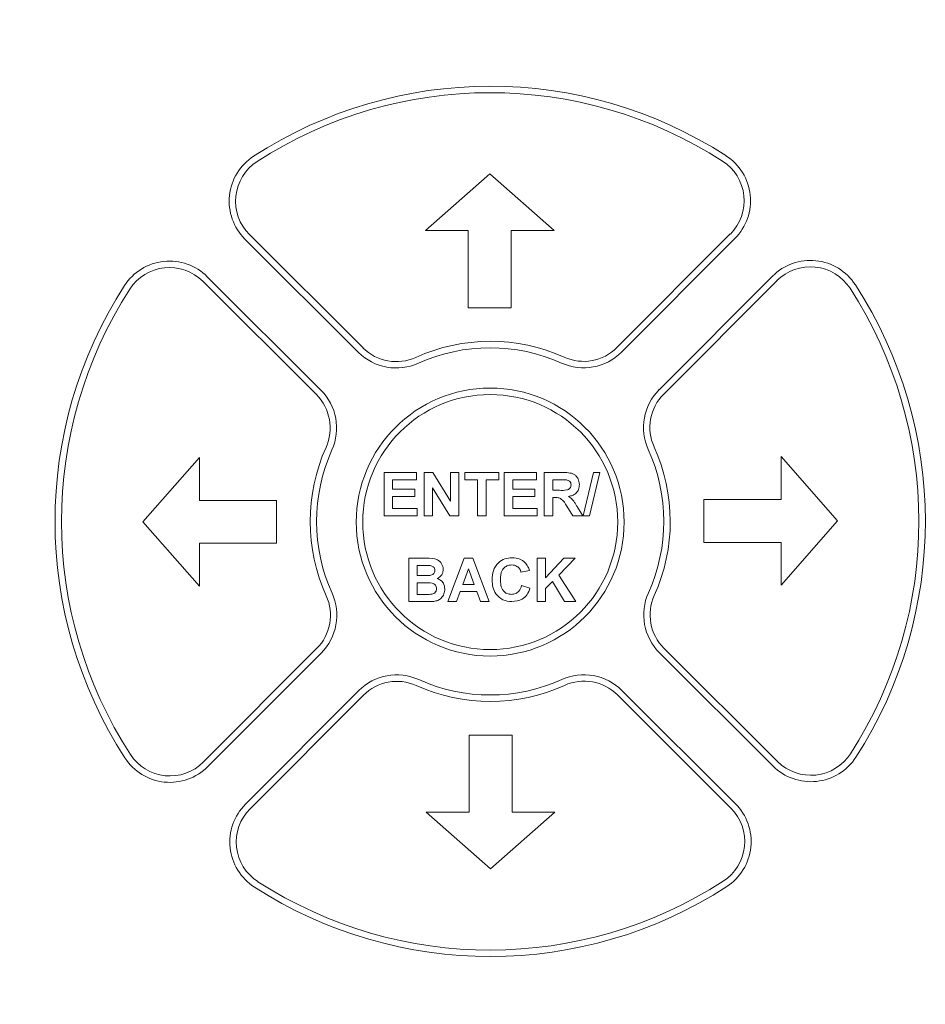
# Paper-space layout '5' of a CAD drawing. Header units: inches. Extents: x 1 to 109, y 1 to 85.
# Tile 31 of 58: x 53.09 to 54.41, y 56.39 to 57.83. Entities that reach past the tile are written whole.
import ezdxf

# ---------------------------------------------------------------- set-up
doc = ezdxf.new("R2010")
doc.units = ezdxf.units.IN
doc.header["$MEASUREMENT"] = 0
doc.layers.add('FORMAT', color=7, linetype='Continuous')
doc.styles.add('SLDTEXTSTYLE0', font='GOTHIC.TTF', dxfattribs={"width": 0.913})
doc.dimstyles.new('SLDDIMSTYLE11', dxfattribs={"dimtxt": 0.625, "dimasz": 0.65, "dimexe": 0, "dimexo": 0.0625, "dimgap": 0.15625, "dimtad": 0, "dimtih": 1, "dimtoh": 1, "dimlfac": 1.6, "dimrnd": 1e-09, "dimzin": 12, "dimdsep": 46, "dimtxsty": 'SLDTEXTSTYLE0', "dimblk1": 'NONE', "dimblk2": 'NONE', "dimsah": 1, "dimcen": 0.09, "dimadec": 0, "dimazin": 3, "dimtfac": 1, "dimtofl": 0, "dimtmove": 0, "dimatfit": 3, "dimldrblk": 'NONE', "dimfxl": 1, "dimfrac": 2, "dimtolj": 1, "dimtzin": 12, "dimarcsym": 0})

# ---------------------------------------------------------------- blocks, each defined once
blk = doc.blocks.new('_D_139')
at = {"layer": 'FORMAT', "color": 1, "ltscale": 5}
blk.add_line((53.3865, 69.233), (40.4804, 69.233), dxfattribs=at)
at = {"layer": 'FORMAT', "color": 1, "ltscale": 5, "insert": (37.8944, 69.5353), "char_height": 0.625, "attachment_point": 1, "style": 'SLDTEXTSTYLE0'}
blk.add_mtext('39.56', dxfattribs=at)
blk = doc.blocks.new('_NONE')

psp = doc.layouts.new('5')

# ---------------------------------------------------------------- linework, layer by layer
at = {"color": 7, "linetype": 'Continuous', "lineweight": 15, "ltscale": 5}
for p, q in [((53.7734, 57.601), (53.6797, 57.5185)), ((53.8672, 57.5185), (53.7734, 57.601)), ((53.4165, 57.5061), (53.582, 57.3409)), ((53.4231, 57.5127), (53.5887, 57.3475)), ((53.6797, 57.5185), (53.7422, 57.5185)), ((53.7422, 57.5185), (53.7422, 57.406)), ((53.8047, 57.406), (53.8047, 57.5185)), ((53.8047, 57.5185), (53.8672, 57.5185)), ((53.9589, 57.3479), (54.1241, 57.5135)), ((53.9656, 57.3413), (54.1308, 57.5068)), ((53.5273, 57.286), (53.3617, 57.4512)), ((54.1856, 57.4521), (54.0204, 57.2865)), ((53.5207, 57.2794), (53.3551, 57.4446)), ((54.1923, 57.4455), (54.0271, 57.2799)), ((53.7422, 57.406), (53.8047, 57.406)), ((53.3501, 57.1876), (53.2676, 57.0939)), ((53.3501, 57.1251), (53.3501, 57.1876)), ((54.2806, 57.0951), (54.1981, 57.1889)), ((54.1981, 57.1889), (54.1981, 57.1264)), ((53.6197, 57.1026), (53.6197, 57.1658)), ((53.6197, 57.1658), (53.6667, 57.1658)), ((53.6667, 57.1658), (53.6667, 57.1552)), ((53.678, 57.1026), (53.678, 57.1658)), ((53.678, 57.1658), (53.6907, 57.1658)), ((53.6907, 57.1658), (53.7161, 57.1242)), ((53.7161, 57.1242), (53.7161, 57.1658)), ((53.7161, 57.1658), (53.7283, 57.1658)), ((53.7283, 57.1658), (53.7283, 57.1026)), ((53.7372, 57.1552), (53.7372, 57.1658)), ((53.7372, 57.1658), (53.7866, 57.1658)), ((53.7866, 57.1658), (53.7866, 57.1552)), ((53.7947, 57.1026), (53.7947, 57.1658)), ((53.7947, 57.1658), (53.8417, 57.1658)), ((53.8417, 57.1658), (53.8417, 57.1552)), ((53.853, 57.1026), (53.853, 57.1658)), ((53.853, 57.1658), (53.8796, 57.1658)), ((53.9095, 57.1026), (53.9249, 57.1658)), ((53.9341, 57.1658), (53.9187, 57.1026)), ((53.9249, 57.1658), (53.9341, 57.1658)), ((53.6667, 57.1552), (53.6319, 57.1552)), ((53.6319, 57.1552), (53.6319, 57.1415)), ((53.7558, 57.1552), (53.7372, 57.1552)), ((53.7558, 57.1026), (53.7558, 57.1552)), ((53.768, 57.1552), (53.768, 57.1026)), ((53.7866, 57.1552), (53.768, 57.1552)), ((53.8417, 57.1552), (53.8069, 57.1552)), ((53.8069, 57.1552), (53.8069, 57.1415)), ((53.8755, 57.1552), (53.8652, 57.1552)), ((53.8652, 57.1552), (53.8652, 57.1398)), ((53.6319, 57.1415), (53.6643, 57.1415)), ((53.6643, 57.1415), (53.6643, 57.1309)), ((53.7152, 57.1026), (53.6902, 57.1435)), ((53.6902, 57.1435), (53.6902, 57.1026)), ((53.8069, 57.1415), (53.8393, 57.1415)), ((53.8393, 57.1415), (53.8393, 57.1309)), ((53.8652, 57.1398), (53.875, 57.1398)), ((53.4626, 57.1251), (53.3501, 57.1251)), ((53.4626, 57.0626), (53.4626, 57.1251)), ((53.6319, 57.1309), (53.6319, 57.1131)), ((53.6643, 57.1309), (53.6319, 57.1309)), ((53.8393, 57.1309), (53.8069, 57.1309)), ((53.8069, 57.1309), (53.8069, 57.1131)), ((53.8679, 57.1293), (53.8652, 57.1293)), ((53.8652, 57.1293), (53.8652, 57.1026)), ((54.0856, 57.1264), (54.0856, 57.0639)), ((54.1981, 57.1264), (54.0856, 57.1264)), ((53.6319, 57.1131), (53.6675, 57.1131)), ((53.6675, 57.1131), (53.6675, 57.1026)), ((53.8069, 57.1131), (53.8425, 57.1131)), ((53.8425, 57.1131), (53.8425, 57.1026)), ((53.8947, 57.1026), (53.8858, 57.1169)), ((53.9013, 57.1151), (53.909, 57.1026)), ((53.2676, 57.0939), (53.3501, 57.0001)), ((53.6675, 57.1026), (53.6197, 57.1026)), ((53.6902, 57.1026), (53.678, 57.1026)), ((53.7283, 57.1026), (53.7152, 57.1026)), ((53.768, 57.1026), (53.7558, 57.1026)), ((53.8425, 57.1026), (53.7947, 57.1026)), ((53.8652, 57.1026), (53.853, 57.1026)), ((53.909, 57.1026), (53.8947, 57.1026)), ((53.9187, 57.1026), (53.9095, 57.1026)), ((54.1981, 57.0014), (54.2806, 57.0951)), ((53.3501, 57.0001), (53.3501, 57.0626)), ((53.3501, 57.0626), (53.4626, 57.0626)), ((54.0856, 57.0639), (54.1981, 57.0639)), ((54.1981, 57.0639), (54.1981, 57.0014)), ((53.6554, 57.0407), (53.6808, 57.0407)), ((53.6554, 56.9775), (53.6554, 57.0407)), ((53.7121, 56.9775), (53.736, 57.0407)), ((53.736, 57.0407), (53.7488, 57.0407)), ((53.7488, 57.0407), (53.7728, 56.9775)), ((53.8425, 56.9775), (53.8425, 57.0407)), ((53.8425, 57.0407), (53.8547, 57.0407)), ((53.8547, 57.0407), (53.8547, 57.0124)), ((53.8547, 57.0124), (53.8813, 57.0407)), ((53.898, 57.0407), (53.874, 57.0163)), ((53.8813, 57.0407), (53.898, 57.0407)), ((53.6752, 57.0302), (53.6675, 57.0302)), ((53.6675, 57.0302), (53.6675, 57.0156)), ((53.7425, 57.0253), (53.7342, 57.0026)), ((53.7508, 57.0026), (53.7425, 57.0253)), ((53.8312, 57.0229), (53.819, 57.0204)), ((53.6675, 57.0156), (53.6763, 57.0156)), ((53.6783, 57.005), (53.6675, 57.005)), ((53.6675, 57.005), (53.6675, 56.988)), ((53.7342, 57.0026), (53.7508, 57.0026)), ((53.8648, 57.0069), (53.8547, 56.9966)), ((53.8826, 56.9775), (53.8648, 57.0069)), ((53.874, 57.0163), (53.8988, 56.9775)), ((53.7304, 56.9921), (53.725, 56.9775)), ((53.7546, 56.9921), (53.7304, 56.9921)), ((53.76, 56.9775), (53.7546, 56.9921)), ((53.8198, 57.001), (53.832, 56.9969)), ((53.8547, 56.9966), (53.8547, 56.9775)), ((53.6768, 56.9775), (53.6554, 56.9775)), ((53.6675, 56.988), (53.6799, 56.988)), ((53.725, 56.9775), (53.7121, 56.9775)), ((53.7728, 56.9775), (53.76, 56.9775)), ((53.8547, 56.9775), (53.8425, 56.9775)), ((53.8988, 56.9775), (53.8826, 56.9775)), ((53.3558, 56.7436), (53.5211, 56.9091)), ((53.3625, 56.7369), (53.5277, 56.9025)), ((54.0208, 56.903), (54.1864, 56.7378)), ((54.0274, 56.9096), (54.193, 56.7444)), ((53.5825, 56.8477), (53.4173, 56.6822)), ((54.1316, 56.6829), (53.9661, 56.8481)), ((53.5892, 56.8411), (53.424, 56.6756)), ((54.125, 56.6763), (53.9595, 56.8415)), ((53.8059, 56.783), (53.7434, 56.783)), ((53.7434, 56.783), (53.7434, 56.6705)), ((53.8059, 56.6705), (53.8059, 56.783)), ((53.7434, 56.6705), (53.6809, 56.6705)), ((53.6809, 56.6705), (53.7747, 56.588)), ((53.7747, 56.588), (53.8684, 56.6705)), ((53.8684, 56.6705), (53.8059, 56.6705))]:
    psp.add_line(p, q, dxfattribs=at)
at = {"color": 7, "linetype": 'Continuous', "lineweight": 15, "ltscale": 25}
for radius in [0.1953, 0.1859]:
    psp.add_circle((53.7741, 57.0935), radius, dxfattribs=at)
for centre, radius, start, end in [((53.7741, 57.0945), 0.6344, 57.1891, 122.9312), ((53.7741, 57.0945), 0.625, 57.1891, 122.9312), ((53.4717, 57.5614), 0.0781, 122.9312, 225.0602), ((54.0755, 57.562), 0.0781, 315.0602, 57.1891), ((53.4717, 57.5614), 0.0688, 122.9312, 225.0602), ((54.0755, 57.562), 0.0688, 315.0602, 57.1891), ((53.3065, 57.3959), 0.0781, 45.0602, 147.1891), ((53.3065, 57.3959), 0.0687, 45.0602, 147.1891), ((54.2409, 57.3969), 0.0781, 32.9312, 135.0602), ((54.2409, 57.3969), 0.0688, 32.9312, 135.0602), ((53.7741, 57.0945), 0.6344, 147.1891, 212.9312), ((53.7741, 57.0945), 0.625, 327.1891, 32.9312), ((53.7741, 57.0945), 0.6344, 327.1891, 32.9312), ((53.7741, 57.0945), 0.625, 147.1891, 212.9312), ((53.6372, 57.3962), 0.0688, 225.0602, 294.3996), ((53.7741, 57.0945), 0.2625, 65.7207, 114.3996), ((53.7741, 57.0945), 0.2531, 65.7207, 114.3996), ((53.9103, 57.3965), 0.0687, 245.7207, 315.0602), ((53.6372, 57.3962), 0.0781, 225.0602, 294.3996), ((53.9103, 57.3965), 0.0781, 245.7207, 315.0602), ((53.4721, 57.2307), 0.0687, 335.7207, 45.0602), ((53.4721, 57.2307), 0.0781, 335.7207, 45.0602), ((54.0757, 57.2314), 0.0781, 135.0602, 204.3996), ((54.0757, 57.2314), 0.0688, 135.0602, 204.3996), ((53.7741, 57.0945), 0.2625, 155.7207, 204.3996), ((53.7741, 57.0945), 0.2531, 155.7207, 204.3996), ((53.7741, 57.0945), 0.2531, 335.7207, 24.3996), ((53.7741, 57.0945), 0.2625, 335.7207, 24.3996), ((53.4724, 56.9577), 0.0781, 315.0602, 24.3996), ((54.076, 56.9583), 0.0781, 155.7207, 225.0602), ((53.4724, 56.9577), 0.0688, 315.0602, 24.3996), ((54.076, 56.9583), 0.0688, 155.7207, 225.0602), ((53.6378, 56.7926), 0.0781, 65.7207, 135.0602), ((53.6378, 56.7926), 0.0687, 65.7207, 135.0602), ((53.7741, 57.0945), 0.2531, 245.7207, 294.3996), ((53.9109, 56.7928), 0.0781, 45.0602, 114.3996), ((53.9109, 56.7928), 0.0688, 45.0602, 114.3996), ((53.7741, 57.0945), 0.2625, 245.7207, 294.3996), ((53.3072, 56.7921), 0.0781, 212.9312, 315.0602), ((53.3072, 56.7921), 0.0687, 212.9312, 315.0602), ((54.2416, 56.7931), 0.0781, 225.0602, 327.1891), ((54.2416, 56.7931), 0.0688, 225.0602, 327.1891), ((53.4726, 56.627), 0.0781, 135.0602, 237.1891), ((53.4726, 56.627), 0.0687, 135.0602, 237.1891), ((54.0764, 56.6276), 0.0688, 302.9312, 45.0602), ((54.0764, 56.6276), 0.0781, 302.9312, 45.0602), ((53.7741, 57.0945), 0.6344, 237.1891, 302.9312), ((53.7741, 57.0945), 0.625, 237.1891, 302.9312)]:
    psp.add_arc(centre, radius, start, end, dxfattribs=at)
at = {"color": 7, "linetype": 'Continuous', "lineweight": 15, "ltscale": 5}
for points, knots in [([(53.8796, 57.1658), (53.8824, 57.1657), (53.8882, 57.1656), (53.8955, 57.1641), (53.8999, 57.1603), (53.9032, 57.1555), (53.9037, 57.1512), (53.9041, 57.1483)], [0, 0, 0, 0, 0.2511318, 0.5005485, 0.625742, 0.7510521, 1, 1, 1, 1]), ([(53.875, 57.1398), (53.8786, 57.1397), (53.883, 57.1396), (53.8883, 57.141), (53.8904, 57.1426), (53.8918, 57.145), (53.8919, 57.1468), (53.8919, 57.1477)], [0, 0, 0, 0, 0.500884, 0.62571, 0.750366, 0.875018, 1, 1, 1, 1]), ([(53.8852, 57.155), (53.8834, 57.1551), (53.8802, 57.1553), (53.8769, 57.1552), (53.8755, 57.1552)], [0, 0, 0, 0, 0.559892, 1, 1, 1, 1]), ([(53.8919, 57.1477), (53.8919, 57.1487), (53.8917, 57.1508), (53.8894, 57.1539), (53.8868, 57.1546), (53.8852, 57.155)], [0, 0, 0, 0, 0.281104, 0.561281, 1, 1, 1, 1]), ([(53.9041, 57.1483), (53.9039, 57.1458), (53.9035, 57.141), (53.8994, 57.1352), (53.8939, 57.132), (53.8901, 57.1313), (53.8882, 57.1309)], [0, 0, 0, 0, 0.279946, 0.558974, 0.779178, 1, 1, 1, 1]), ([(53.8858, 57.1169), (53.8835, 57.1208), (53.8803, 57.1261), (53.873, 57.1294), (53.8696, 57.1293), (53.8679, 57.1293)], [0, 0, 0, 0, 0.5609874, 0.7792888, 1, 1, 1, 1]), ([(53.8882, 57.1309), (53.8902, 57.1295), (53.8933, 57.1273), (53.8966, 57.1229), (53.899, 57.1191), (53.9005, 57.1164), (53.9013, 57.1151)], [0, 0, 0, 0, 0.339556, 0.5595854, 0.779794, 1, 1, 1, 1]), ([(53.6808, 57.0407), (53.6866, 57.0408), (53.6953, 57.0411), (53.7028, 57.0341), (53.7053, 57.029), (53.7055, 57.0262), (53.7056, 57.0248)], [0, 0, 0, 0, 0.4993465, 0.7486594, 0.8742852, 1, 1, 1, 1]), ([(53.7769, 57.009), (53.7772, 57.0136), (53.7777, 57.0229), (53.7848, 57.0342), (53.7952, 57.0407), (53.8025, 57.0412), (53.8061, 57.0415)], [0, 0, 0, 0, 0.280692, 0.559621, 0.779537, 1, 1, 1, 1]), ([(53.8061, 57.0415), (53.81, 57.0412), (53.817, 57.0407), (53.8224, 57.0365), (53.8248, 57.0346)], [0, 0, 0, 0, 0.559907, 1, 1, 1, 1]), ([(53.8248, 57.0346), (53.8264, 57.0326), (53.8293, 57.0291), (53.8306, 57.0248), (53.8312, 57.0229)], [0, 0, 0, 0, 0.558924, 1, 1, 1, 1]), ([(53.6867, 57.03), (53.6845, 57.03), (53.6807, 57.0302), (53.6769, 57.0302), (53.6752, 57.0302)], [0, 0, 0, 0, 0.559962, 1, 1, 1, 1]), ([(53.686, 57.0158), (53.6871, 57.016), (53.6892, 57.0163), (53.6918, 57.018), (53.6932, 57.0204), (53.6934, 57.0221), (53.6934, 57.023)], [0, 0, 0, 0, 0.2805021, 0.5599444, 0.7797514, 1, 1, 1, 1]), ([(53.6934, 57.023), (53.6933, 57.024), (53.6932, 57.026), (53.6909, 57.0291), (53.6883, 57.0296), (53.6867, 57.03)], [0, 0, 0, 0, 0.281048, 0.561088, 1, 1, 1, 1]), ([(53.7056, 57.0248), (53.7055, 57.0232), (53.7052, 57.02), (53.7026, 57.0148), (53.6991, 57.0125), (53.697, 57.0111)], [0, 0, 0, 0, 0.280937, 0.561824, 1, 1, 1, 1]), ([(53.8053, 57.031), (53.8034, 57.0308), (53.7996, 57.0305), (53.7946, 57.0276), (53.7895, 57.0209), (53.7892, 57.0144), (53.789, 57.0099)], [0, 0, 0, 0, 0.187154, 0.37397, 0.560731, 1, 1, 1, 1]), ([(53.819, 57.0204), (53.8185, 57.0221), (53.8173, 57.0255), (53.8136, 57.0289), (53.8094, 57.0307), (53.8067, 57.0309), (53.8053, 57.031)], [0, 0, 0, 0, 0.279805, 0.559243, 0.779498, 1, 1, 1, 1]), ([(53.6763, 57.0156), (53.6781, 57.0156), (53.6814, 57.0156), (53.6846, 57.0157), (53.686, 57.0158)], [0, 0, 0, 0, 0.560003, 1, 1, 1, 1]), ([(53.6959, 56.9964), (53.6958, 56.9973), (53.6957, 56.9992), (53.6943, 57.0017), (53.6921, 57.0035), (53.6868, 57.0054), (53.6821, 57.0052), (53.6783, 57.005)], [0, 0, 0, 0, 0.1249378, 0.2497121, 0.3744499, 0.4994192, 1, 1, 1, 1]), ([(53.697, 57.0111), (53.6988, 57.0104), (53.7023, 57.0089), (53.707, 57.0037), (53.7076, 56.9988), (53.708, 56.9958)], [0, 0, 0, 0, 0.281021, 0.561595, 1, 1, 1, 1]), ([(53.8057, 56.9775), (53.8012, 56.978), (53.7922, 56.979), (53.7823, 56.9877), (53.7775, 56.9984), (53.7771, 57.0054), (53.7769, 57.009)], [0, 0, 0, 0, 0.279565, 0.558714, 0.779064, 1, 1, 1, 1]), ([(53.789, 57.0099), (53.7891, 57.007), (53.7893, 57.0013), (53.7923, 56.9935), (53.7984, 56.9887), (53.8029, 56.9883), (53.8052, 56.988)], [0, 0, 0, 0, 0.281344, 0.560531, 0.78009, 1, 1, 1, 1]), ([(53.6799, 56.988), (53.6816, 56.988), (53.6847, 56.988), (53.6878, 56.9883), (53.6891, 56.9884)], [0, 0, 0, 0, 0.560184, 1, 1, 1, 1]), ([(53.6891, 56.9884), (53.6902, 56.9887), (53.6922, 56.9893), (53.6945, 56.9913), (53.6957, 56.9938), (53.6958, 56.9955), (53.6959, 56.9964)], [0, 0, 0, 0, 0.280002, 0.559331, 0.779501, 1, 1, 1, 1]), ([(53.708, 56.9958), (53.7077, 56.9934), (53.7071, 56.9885), (53.7032, 56.9826), (53.6978, 56.9789), (53.694, 56.9783), (53.6921, 56.9779)], [0, 0, 0, 0, 0.279791, 0.559443, 0.779456, 1, 1, 1, 1]), ([(53.8052, 56.988), (53.8072, 56.9882), (53.8112, 56.9886), (53.8172, 56.9931), (53.8188, 56.998), (53.8198, 57.001)], [0, 0, 0, 0, 0.2804663, 0.5604608, 1, 1, 1, 1]), ([(53.832, 56.9969), (53.8309, 56.9938), (53.8286, 56.9876), (53.8197, 56.979), (53.811, 56.9781), (53.8057, 56.9775)], [0, 0, 0, 0, 0.28127, 0.561388, 1, 1, 1, 1]), ([(53.6921, 56.9779), (53.6892, 56.9778), (53.6841, 56.9775), (53.679, 56.9775), (53.6768, 56.9775)], [0, 0, 0, 0, 0.559953, 1, 1, 1, 1])]:
    psp.add_open_spline(points, degree=3, knots=knots, dxfattribs=at)

# ---------------------------------------------------------------- dimensions: what is measured, and where the dimension line sits
at = {"layer": 'FORMAT', "color": 1, "ltscale": 5}
dim = psp.add_ordinate_dim(feature_location=(53.6365, 69.233), offset=(-13.1561, 0), dtype=0, origin=(47.1724, 44.5089), dimstyle='SLDDIMSTYLE11', dxfattribs=at)
dim.commit()
dim.dimension.update_dxf_attribs({"geometry": '_D_139', "text_midpoint": (39.1874, 69.233)})

doc.saveas('drawing.dxf')
